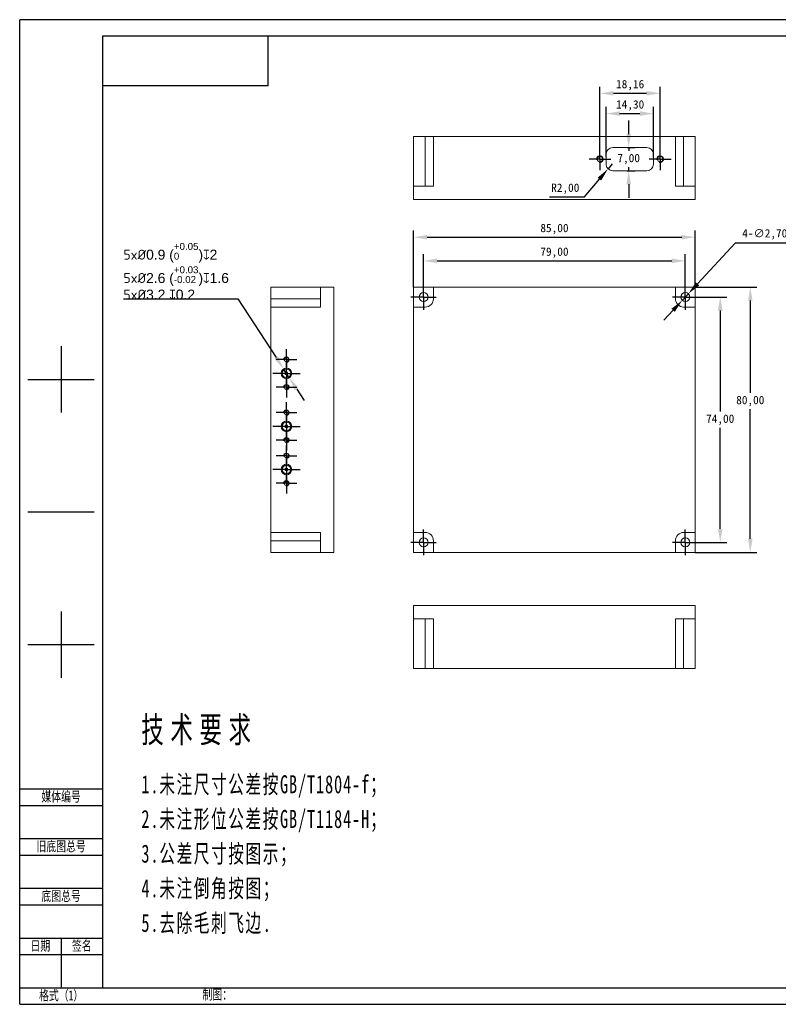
# Model space of a CAD drawing. Header units: millimetres. Extents: x 53 to 943, y 53 to 350.
# Tile 1 of 3: x 53 to 282, y 53 to 350. Entities that reach past the tile are written whole.
import ezdxf

# ---------------------------------------------------------------- set-up
doc = ezdxf.new("R2010")
doc.units = ezdxf.units.MM
doc.header["$PDSIZE"] = -1
for name, color, linetype in [('FORMAT', 7, 'Continuous'), ('图框周边', 6, 'Continuous'), ('尺寸', 4, 'Continuous')]:
    doc.layers.add(name, color=color, linetype=linetype)
doc.layers.add('图框线', color=7, linetype='Continuous', lineweight=30)
doc.layers.add('尺寸线层', color=3, linetype='Continuous', lineweight=18)
doc.styles.add('STYLE1', font='txt', dxfattribs={"width": 0.707})
doc.styles.add('TitleStyle', font='txt', dxfattribs={"width": 0.667})
doc.styles.add('标准', font='txt', dxfattribs={"width": 0.667})
doc.dimstyles.new('ISO-25', dxfattribs={"dimtxt": 2.5, "dimasz": 2.5, "dimexe": 1.25, "dimexo": 0.625, "dimtad": 1, "dimtxsty": 'Standard', "dimcen": 2.5, "dimadec": 0, "dimazin": 0, "dimtfac": 1, "dimtmove": 0, "dimatfit": 3, "dimfxl": 1, "dimarcsym": 0})

# ---------------------------------------------------------------- blocks, each defined once
blk = doc.blocks.new('SW_CENTERMARKSYMBOL_0')
at = {"layer": 'FORMAT', "color": 0}
for p, q in [((0, 2.5), (0, 3.85)), ((-2.5, 0), (-3.85, 0)), ((0, 0), (-2.5, 0)), ((0, 0), (0, 2.5)), ((0, 0), (0, -2.5)), ((0, 0), (2.5, 0)), ((2.5, 0), (3.85, 0)), ((0, -2.5), (0, -3.85))]:
    blk.add_line(p, q, dxfattribs=at)
blk = doc.blocks.new('SW_CENTERMARKSYMBOL_1')
at = {"layer": 'FORMAT', "color": 0}
for p, q in [((0, 2.5), (0, 3.85)), ((-2.5, 0), (-3.85, 0)), ((0, 0), (-2.5, 0)), ((0, 0), (0, 2.5)), ((0, 0), (0, -2.5)), ((0, 0), (2.5, 0)), ((2.5, 0), (3.85, 0)), ((0, -2.5), (0, -3.85))]:
    blk.add_line(p, q, dxfattribs=at)
blk = doc.blocks.new('SW_CENTERMARKSYMBOL_2')
at = {"layer": 'FORMAT', "color": 0}
for p, q in [((0, 2.5), (0, 3.85)), ((-2.5, 0), (-3.85, 0)), ((0, 0), (-2.5, 0)), ((0, 0), (0, 2.5)), ((0, 0), (0, -2.5)), ((0, 0), (2.5, 0)), ((2.5, 0), (3.85, 0)), ((0, -2.5), (0, -3.85))]:
    blk.add_line(p, q, dxfattribs=at)
blk = doc.blocks.new('SW_CENTERMARKSYMBOL_3')
at = {"layer": 'FORMAT', "color": 0}
for p, q in [((0, 2.5), (0, 3.85)), ((-2.5, 0), (-3.85, 0)), ((0, 0), (-2.5, 0)), ((0, 0), (0, 2.5)), ((0, 0), (0, -2.5)), ((0, 0), (2.5, 0)), ((2.5, 0), (3.85, 0)), ((0, -2.5), (0, -3.85))]:
    blk.add_line(p, q, dxfattribs=at)
blk = doc.blocks.new('SW_CENTERMARKSYMBOL_4')
at = {"layer": 'FORMAT', "color": 0}
for p, q in [((0, 2.5), (0, 4.1)), ((-2.5, 0), (-4.1, 0)), ((0, 0), (-2.5, 0)), ((0, 0), (0, 2.5)), ((0, 0), (0, -2.5)), ((0, 0), (2.5, 0)), ((2.5, 0), (4.1, 0)), ((0, -2.5), (0, -4.1))]:
    blk.add_line(p, q, dxfattribs=at)
blk = doc.blocks.new('SW_CENTERMARKSYMBOL_5')
at = {"layer": 'FORMAT', "color": 0}
for p, q in [((0, 2.5), (0, 4.1)), ((-2.5, 0), (-4.1, 0)), ((0, 0), (-2.5, 0)), ((0, 0), (0, 2.5)), ((0, 0), (0, -2.5)), ((0, 0), (2.5, 0)), ((2.5, 0), (4.1, 0)), ((0, -2.5), (0, -4.1))]:
    blk.add_line(p, q, dxfattribs=at)
blk = doc.blocks.new('SW_CENTERMARKSYMBOL_6')
at = {"layer": 'FORMAT', "color": 0}
for p, q in [((0, 2.5), (0, 4.1)), ((-2.5, 0), (-4.1, 0)), ((0, 0), (-2.5, 0)), ((0, 0), (0, 2.5)), ((0, 0), (0, -2.5)), ((0, 0), (2.5, 0)), ((2.5, 0), (4.1, 0)), ((0, -2.5), (0, -4.1))]:
    blk.add_line(p, q, dxfattribs=at)
blk = doc.blocks.new('SW_CENTERMARKSYMBOL_7')
at = {"layer": 'FORMAT', "color": 0}
for p, q in [((0, 2.5), (0, 3.125)), ((-2.5, 0), (-3.125, 0)), ((0, 0), (-2.5, 0)), ((0, 0), (0, 2.5)), ((0, 0), (0, -2.5)), ((0, 0), (2.5, 0)), ((2.5, 0), (3.125, 0)), ((0, -2.5), (0, -3.125))]:
    blk.add_line(p, q, dxfattribs=at)
blk = doc.blocks.new('SW_CENTERMARKSYMBOL_8')
at = {"layer": 'FORMAT', "color": 0}
for p, q in [((0, 2.5), (0, 3.125)), ((-2.5, 0), (-3.125, 0)), ((0, 0), (-2.5, 0)), ((0, 0), (0, 2.5)), ((0, 0), (0, -2.5)), ((0, 0), (2.5, 0)), ((2.5, 0), (3.125, 0)), ((0, -2.5), (0, -3.125))]:
    blk.add_line(p, q, dxfattribs=at)
blk = doc.blocks.new('SW_CENTERMARKSYMBOL_9')
at = {"layer": 'FORMAT', "color": 0}
for p, q in [((0, 2.5), (0, 3.125)), ((-2.5, 0), (-3.125, 0)), ((0, 0), (-2.5, 0)), ((0, 0), (0, 2.5)), ((0, 0), (0, -2.5)), ((0, 0), (2.5, 0)), ((2.5, 0), (3.125, 0)), ((0, -2.5), (0, -3.125))]:
    blk.add_line(p, q, dxfattribs=at)
blk = doc.blocks.new('SW_CENTERMARKSYMBOL_10')
at = {"layer": 'FORMAT', "color": 0}
for p, q in [((0, 2.5), (0, 3.125)), ((-2.5, 0), (-3.125, 0)), ((0, 0), (-2.5, 0)), ((0, 0), (0, 2.5)), ((0, 0), (0, -2.5)), ((0, 0), (2.5, 0)), ((2.5, 0), (3.125, 0)), ((0, -2.5), (0, -3.125))]:
    blk.add_line(p, q, dxfattribs=at)
blk = doc.blocks.new('SW_CENTERMARKSYMBOL_11')
at = {"layer": 'FORMAT', "color": 0}
for p, q in [((0, 2.5), (0, 3.125)), ((-2.5, 0), (-3.125, 0)), ((0, 0), (-2.5, 0)), ((0, 0), (0, 2.5)), ((0, 0), (0, -2.5)), ((0, 0), (2.5, 0)), ((2.5, 0), (3.125, 0)), ((0, -2.5), (0, -3.125))]:
    blk.add_line(p, q, dxfattribs=at)
blk = doc.blocks.new('SW_CENTERMARKSYMBOL_12')
at = {"layer": 'FORMAT', "color": 0}
for p, q in [((0, 2.5), (0, 3.125)), ((-2.5, 0), (-3.125, 0)), ((0, 0), (-2.5, 0)), ((0, 0), (0, 2.5)), ((0, 0), (0, -2.5)), ((0, 0), (2.5, 0)), ((2.5, 0), (3.125, 0)), ((0, -2.5), (0, -3.125))]:
    blk.add_line(p, q, dxfattribs=at)
blk = doc.blocks.new('SW_CENTERMARKSYMBOL_19')
at = {"layer": 'FORMAT', "color": 0}
for p, q in [((0, 2.5), (0, 3.3)), ((-2.5, 0), (-3.3, 0)), ((0, 0), (-2.5, 0)), ((0, 0), (0, 2.5)), ((0, 0), (0, -2.5)), ((0, 0), (2.5, 0)), ((2.5, 0), (3.3, 0)), ((0, -2.5), (0, -3.3))]:
    blk.add_line(p, q, dxfattribs=at)
blk = doc.blocks.new('SW_CENTERMARKSYMBOL_20')
at = {"layer": 'FORMAT', "color": 0}
for p, q in [((0, 2.5), (0, 3.3)), ((-2.5, 0), (-3.3, 0)), ((0, 0), (-2.5, 0)), ((0, 0), (0, 2.5)), ((0, 0), (0, -2.5)), ((0, 0), (2.5, 0)), ((2.5, 0), (3.3, 0)), ((0, -2.5), (0, -3.3))]:
    blk.add_line(p, q, dxfattribs=at)
blk = doc.blocks.new('*D150')
at = {"layer": 'Defpoints', "color": 0, "transparency": 16777216}
for p in [(257.18, 284.69), (172.18, 269.63), (257.18, 269.63)]:
    blk.add_point(p, dxfattribs=at)
at = {"layer": '尺寸', "color": 0, "lineweight": -2, "transparency": 16777216}
for p, q in [((172.18, 269.63), (172.18, 286.69)), ((257.18, 269.63), (257.18, 286.69)), ((176.26, 284.69), (253.1, 284.69))]:
    blk.add_line(p, q, dxfattribs=at)
at = {"layer": '尺寸', "color": 0, "transparency": 16777216}
for points in [[(176.26, 285.37), (176.26, 284.01), (172.18, 284.69)], [(253.1, 285.37), (253.1, 284.01), (257.18, 284.69)]]:
    blk.add_solid(points, dxfattribs=at)
at = {"layer": '尺寸', "color": 0, "transparency": 16777216, "insert": (214.68, 287.15), "char_height": 2.5, "attachment_point": 5}
blk.add_mtext('85,00', dxfattribs=at)
blk = doc.blocks.new('*D161')
at = {"layer": 'Defpoints', "color": 0, "transparency": 16777216}
for p in [(254.18, 277.55), (175.18, 266.63), (254.18, 266.63)]:
    blk.add_point(p, dxfattribs=at)
at = {"layer": '尺寸', "color": 0, "lineweight": -2, "transparency": 16777216}
for p, q in [((175.18, 266.63), (175.18, 279.55)), ((254.18, 266.63), (254.18, 279.55)), ((179.26, 277.55), (250.1, 277.55))]:
    blk.add_line(p, q, dxfattribs=at)
at = {"layer": '尺寸', "color": 0, "transparency": 16777216}
for points in [[(179.26, 278.23), (179.26, 276.87), (175.18, 277.55)], [(250.1, 278.23), (250.1, 276.87), (254.18, 277.55)]]:
    blk.add_solid(points, dxfattribs=at)
at = {"layer": '尺寸', "color": 0, "transparency": 16777216, "insert": (214.68, 280.01), "char_height": 2.5, "attachment_point": 5}
blk.add_mtext('79,00', dxfattribs=at)
blk = doc.blocks.new('*D153')
at = {"layer": 'Defpoints', "color": 0, "transparency": 16777216}
for p in [(244.58, 321.97), (230.28, 308.81), (244.58, 308.81)]:
    blk.add_point(p, dxfattribs=at)
at = {"layer": '尺寸', "color": 0, "lineweight": -2, "transparency": 16777216}
for p, q in [((230.28, 308.81), (230.28, 323.97)), ((244.58, 308.81), (244.58, 323.97)), ((234.36, 321.97), (240.5, 321.97))]:
    blk.add_line(p, q, dxfattribs=at)
at = {"layer": '尺寸', "color": 0, "transparency": 16777216}
for points in [[(234.36, 322.65), (234.36, 321.29), (230.28, 321.97)], [(240.5, 322.65), (240.5, 321.29), (244.58, 321.97)]]:
    blk.add_solid(points, dxfattribs=at)
at = {"layer": '尺寸', "color": 0, "transparency": 16777216, "insert": (237.52, 324.43), "char_height": 2.5, "attachment_point": 5}
blk.add_mtext('14,30', dxfattribs=at)
blk = doc.blocks.new('*D154')
at = {"layer": 'Defpoints', "color": 0, "transparency": 16777216}
for p in [(246.58, 328.09), (228.42, 308.81), (246.58, 308.81)]:
    blk.add_point(p, dxfattribs=at)
at = {"layer": '尺寸', "color": 0, "lineweight": -2, "transparency": 16777216}
for p, q in [((228.42, 308.81), (228.42, 330.09)), ((246.58, 308.81), (246.58, 330.09)), ((232.5, 328.09), (242.5, 328.09))]:
    blk.add_line(p, q, dxfattribs=at)
at = {"layer": '尺寸', "color": 0, "transparency": 16777216}
for points in [[(232.5, 328.77), (232.5, 327.41), (228.42, 328.09)], [(242.5, 328.77), (242.5, 327.41), (246.58, 328.09)]]:
    blk.add_solid(points, dxfattribs=at)
at = {"layer": '尺寸', "color": 0, "transparency": 16777216, "insert": (237.52, 330.55), "char_height": 2.5, "attachment_point": 5}
blk.add_mtext('18,16', dxfattribs=at)
blk = doc.blocks.new('*D155')
at = {"layer": 'Defpoints', "color": 0, "transparency": 16777216}
for p in [(236.66, 311.74), (236.66, 304.74), (237.09, 304.74)]:
    blk.add_point(p, dxfattribs=at)
at = {"layer": '尺寸', "color": 0, "lineweight": -2, "transparency": 16777216}
for p, q in [((237.09, 315.82), (237.09, 319.9)), ((236.66, 311.74), (239.09, 311.74)), ((237.09, 311.74), (237.09, 310.7)), ((236.66, 304.74), (239.09, 304.74)), ((237.09, 304.74), (237.09, 305.78)), ((237.09, 300.66), (237.09, 296.58))]:
    blk.add_line(p, q, dxfattribs=at)
at = {"layer": '尺寸', "color": 0, "transparency": 16777216}
for points in [[(236.41, 315.82), (237.77, 315.82), (237.09, 311.74)], [(236.41, 300.66), (237.77, 300.66), (237.09, 304.74)]]:
    blk.add_solid(points, dxfattribs=at)
at = {"layer": '尺寸', "color": 0, "transparency": 16777216, "insert": (237.09, 308.24), "char_height": 2.5, "attachment_point": 5}
blk.add_mtext('7,00', dxfattribs=at)
blk = doc.blocks.new('*D156')
at = {"layer": 'Defpoints', "color": 0, "transparency": 16777216}
for p in [(232.15, 306.85), (230.86, 305.32)]:
    blk.add_point(p, dxfattribs=at)
at = {"layer": '尺寸', "color": 0, "lineweight": -2, "transparency": 16777216}
for p, q in [((232.15, 306.85), (230.86, 305.32)), ((223.74, 296.84), (228.24, 302.2)), ((213.16, 296.84), (223.74, 296.84))]:
    blk.add_line(p, q, dxfattribs=at)
at = {"layer": '尺寸', "color": 0, "transparency": 16777216}
blk.add_solid([(227.72, 302.64), (228.76, 301.76), (230.86, 305.32)], dxfattribs=at)
at = {"layer": '尺寸', "color": 0, "transparency": 16777216, "insert": (217.95, 299.3), "char_height": 2.5, "attachment_point": 5}
blk.add_mtext('R2,00', dxfattribs=at)
blk = doc.blocks.new('*D157')
at = {"layer": 'Defpoints', "color": 0, "transparency": 16777216}
for p in [(254.18, 266.63), (254.18, 192.63), (264.71, 192.63)]:
    blk.add_point(p, dxfattribs=at)
at = {"layer": '尺寸', "color": 0, "lineweight": -2, "transparency": 16777216}
for p, q in [((254.18, 266.63), (266.71, 266.63)), ((264.71, 262.55), (264.71, 232.08)), ((264.71, 196.71), (264.71, 227.17)), ((254.18, 192.63), (266.71, 192.63))]:
    blk.add_line(p, q, dxfattribs=at)
at = {"layer": '尺寸', "color": 0, "transparency": 16777216}
for points in [[(264.03, 262.55), (265.39, 262.55), (264.71, 266.63)], [(264.03, 196.71), (265.39, 196.71), (264.71, 192.63)]]:
    blk.add_solid(points, dxfattribs=at)
at = {"layer": '尺寸', "color": 0, "transparency": 16777216, "insert": (264.71, 229.63), "char_height": 2.5, "attachment_point": 5}
blk.add_mtext('74,00', dxfattribs=at)
blk = doc.blocks.new('*D158')
at = {"layer": 'Defpoints', "color": 0, "transparency": 16777216}
for p in [(257.18, 269.63), (273.79, 269.63), (257.18, 189.63)]:
    blk.add_point(p, dxfattribs=at)
at = {"layer": '尺寸', "color": 0, "lineweight": -2, "transparency": 16777216}
for p, q in [((257.18, 269.63), (275.79, 269.63)), ((273.79, 265.55), (273.79, 237.71)), ((273.79, 193.71), (273.79, 232.79)), ((257.18, 189.63), (275.79, 189.63))]:
    blk.add_line(p, q, dxfattribs=at)
at = {"layer": '尺寸', "color": 0, "transparency": 16777216}
for points in [[(273.11, 265.55), (274.47, 265.55), (273.79, 269.63)], [(273.11, 193.71), (274.47, 193.71), (273.79, 189.63)]]:
    blk.add_solid(points, dxfattribs=at)
at = {"layer": '尺寸', "color": 0, "transparency": 16777216, "insert": (273.79, 235.25), "char_height": 2.5, "attachment_point": 5}
blk.add_mtext('80,00', dxfattribs=at)
blk = doc.blocks.new('*D160')
at = {"layer": 'Defpoints', "color": 0, "transparency": 16777216}
for p in [(255.09, 267.62), (253.26, 265.64)]:
    blk.add_point(p, dxfattribs=at)
at = {"layer": '尺寸', "color": 0, "lineweight": -2, "transparency": 16777216}
for p, q in [((269.22, 282.9), (257.86, 270.61)), ((289.49, 282.9), (269.22, 282.9)), ((253.26, 265.64), (255.09, 267.62)), ((250.49, 262.64), (247.72, 259.64))]:
    blk.add_line(p, q, dxfattribs=at)
at = {"layer": '尺寸', "color": 0, "transparency": 16777216}
for points in [[(257.36, 271.08), (258.36, 270.15), (255.09, 267.62)], [(249.99, 263.1), (250.99, 262.18), (253.26, 265.64)]]:
    blk.add_solid(points, dxfattribs=at)
at = {"layer": '尺寸', "color": 0, "transparency": 16777216, "insert": (279.86, 285.55), "char_height": 2.5, "attachment_point": 5}
blk.add_mtext('4-∅2,70{\\fSimSun|b0|i0|c134|p2;通}', dxfattribs=at)
blk = doc.blocks.new('*D171')
at = {"layer": 'Defpoints', "color": 0, "transparency": 16777216}
for p in [(132.91, 244.97), (134.66, 242.29)]:
    blk.add_point(p, dxfattribs=at)
at = {"layer": '尺寸', "color": 0, "lineweight": -2, "transparency": 16777216}
for p, q in [((84.61, 266.05), (119.17, 266.05)), ((119.17, 266.05), (130.68, 248.38)), ((134.66, 242.29), (132.91, 244.97)), ((136.89, 238.87), (139.12, 235.45))]:
    blk.add_line(p, q, dxfattribs=at)
at = {"layer": '尺寸', "color": 0, "transparency": 16777216}
for points in [[(131.25, 248.76), (130.11, 248.01), (132.91, 244.97)], [(137.46, 239.24), (136.32, 238.5), (134.66, 242.29)]]:
    blk.add_solid(points, dxfattribs=at)
at = {"layer": '尺寸', "color": 0, "transparency": 16777216, "insert": (84.61, 282.96), "char_height": 3.5, "attachment_point": 1}
blk.add_mtext('{\\fISOCPEUR|b0|i0|c0|p34;\\H0.85714x;5x%%C\\fArial|b0|i0|c0|p34;0.9 (\\H0.7x;\\S+0.05^ 0;\\H1.42857x;)\\fGDT|b0|i0|c134|p2;x\\fArial|b0|i0|c0|p34;2\\fISOCPEUR|b0|i0|c0|p34;\\P5x%%C\\fArial|b0|i0|c0|p34;2.6 (\\H0.7x;\\S+0.03^ -0.02;\\H1.42857x;)\\fGDT|b0|i0|c134|p2;x\\fArial|b0|i0|c0|p34;1.6\\P\\fISOCPEUR|b0|i0|c0|p34;5x%%C\\fArial|b0|i0|c0|p34;3.2 \\fGDT|b0|i0|c134|p2;x\\fArial|b0|i0|c0|p34;0.2}', dxfattribs=at)

msp = doc.modelspace()

# ---------------------------------------------------------------- linework, layer by layer
msp.add_line((128.28, 330.3), (128.28, 345.3))
at = {"color": 7, "linetype": 'Continuous', "lineweight": 15}
for p, q in [((175.677, 315.037), (172.177, 315.037)), ((172.177, 300.037), (172.177, 315.037)), ((175.677, 300.037), (175.677, 315.037)), ((178.177, 315.037), (175.677, 315.037)), ((178.177, 315.037), (178.177, 300.037)), ((178.177, 315.037), (251.177, 315.037)), ((178.177, 300.037), (178.177, 315.037)), ((178.177, 315.037), (178.177, 315.037)), ((251.177, 300.037), (251.177, 315.037)), ((253.677, 315.037), (251.177, 315.037)), ((253.677, 300.037), (253.677, 315.037)), ((257.177, 315.037), (253.677, 315.037)), ((257.177, 315.037), (257.177, 300.037)), ((230.277, 309.737), (230.277, 306.737)), ((242.577, 311.737), (232.277, 311.737)), ((244.577, 306.737), (244.577, 309.737)), ((232.277, 304.737), (242.577, 304.737)), ((172.177, 300.037), (172.177, 296.037)), ((178.177, 300.037), (172.177, 300.037)), ((178.177, 300.037), (178.177, 300.037)), ((257.177, 300.037), (251.177, 300.037)), ((257.177, 300.037), (257.177, 296.037)), ((172.177, 296.037), (257.177, 296.037)), ((129.085, 269.627), (129.085, 266.127)), ((129.085, 269.627), (144.085, 269.627)), ((144.085, 269.627), (144.085, 263.627)), ((144.085, 269.627), (148.085, 269.627)), ((148.085, 189.627), (148.085, 269.627)), ((178.177, 269.627), (172.177, 269.627)), ((172.177, 269.627), (172.177, 263.627)), ((178.177, 266.127), (178.177, 269.627)), ((251.177, 269.627), (178.177, 269.627)), ((251.177, 269.627), (251.177, 266.127)), ((251.177, 269.627), (257.177, 269.627)), ((257.177, 269.627), (257.177, 263.627)), ((144.085, 266.127), (129.085, 266.127)), ((129.085, 266.127), (129.085, 263.627)), ((144.085, 263.627), (129.085, 263.627)), ((129.085, 195.627), (129.085, 263.627)), ((172.177, 263.627), (175.677, 263.627)), ((172.177, 263.627), (172.177, 195.627)), ((253.677, 263.627), (257.177, 263.627)), ((257.177, 195.627), (257.177, 263.627)), ((129.085, 195.627), (144.085, 195.627)), ((129.085, 195.627), (129.085, 193.127)), ((144.085, 193.127), (129.085, 193.127)), ((129.085, 193.127), (129.085, 189.627)), ((144.085, 195.627), (144.085, 189.627)), ((175.677, 195.627), (172.177, 195.627)), ((172.177, 189.627), (172.177, 195.627)), ((178.177, 189.627), (178.177, 193.127)), ((251.177, 193.127), (251.177, 189.627)), ((257.177, 195.627), (253.677, 195.627)), ((257.177, 195.627), (257.177, 189.627)), ((144.085, 189.627), (129.085, 189.627)), ((144.085, 189.627), (148.085, 189.627)), ((178.177, 189.627), (172.177, 189.627)), ((178.177, 189.627), (251.177, 189.627)), ((257.177, 189.627), (251.177, 189.627)), ((172.177, 169.616), (172.177, 173.616)), ((257.177, 173.616), (172.177, 173.616)), ((257.177, 169.616), (257.177, 173.616)), ((178.177, 169.616), (172.177, 169.616)), ((172.177, 154.616), (172.177, 169.616)), ((175.677, 169.616), (175.677, 154.616)), ((178.177, 169.616), (178.177, 154.616)), ((251.177, 169.616), (257.177, 169.616)), ((251.177, 154.616), (251.177, 169.616)), ((253.677, 169.616), (253.677, 154.616)), ((257.177, 169.616), (257.177, 154.616)), ((172.177, 154.616), (175.677, 154.616)), ((175.677, 154.616), (178.177, 154.616)), ((251.177, 154.616), (178.177, 154.616)), ((251.177, 154.616), (253.677, 154.616)), ((253.677, 154.616), (257.177, 154.616))]:
    msp.add_line(p, q, dxfattribs=at)
for centre, radius in [((228.417, 308.237), 0.8), ((246.577, 308.237), 0.8), ((175.177, 266.627), 1.35), ((254.177, 266.627), 1.35), ((133.785, 247.777), 0.625), ((133.785, 243.627), 1.6), ((133.785, 243.627), 1.3), ((133.785, 243.627), 0.45), ((133.785, 239.477), 0.625), ((133.785, 231.777), 0.625), ((133.785, 227.627), 1.6), ((133.785, 227.627), 1.3), ((133.785, 227.627), 0.45), ((133.785, 223.477), 0.625), ((133.785, 218.777), 0.625), ((133.785, 214.627), 1.6), ((133.785, 214.627), 1.3), ((133.785, 214.627), 0.45), ((133.785, 210.477), 0.625), ((175.177, 192.627), 1.35), ((254.177, 192.627), 1.35)]:
    msp.add_circle(centre, radius, dxfattribs=at)
at = {"color": 3, "linetype": 'Continuous', "lineweight": 0}
for centre, radius in [((228.417, 308.237), 1), ((246.577, 308.237), 1), ((133.785, 247.777), 0.8), ((133.785, 239.477), 0.8), ((133.785, 231.777), 0.8), ((133.785, 223.477), 0.8), ((133.785, 218.777), 0.8), ((133.785, 210.477), 0.8)]:
    msp.add_arc(centre, radius, 255, 195, dxfattribs=at)
at = {"color": 7, "linetype": 'Continuous', "lineweight": 15}
for centre, radius, start, end in [((232.277, 309.737), 2, 90, 180), ((242.577, 309.737), 2, 0, 90), ((232.277, 306.737), 2, 180, 270), ((242.577, 306.737), 2, 270, 0), ((175.677, 266.127), 2.5, 270, 0), ((253.677, 266.127), 2.5, 180, 270), ((175.677, 193.127), 2.5, 0.00001, 89.99999), ((253.677, 193.127), 2.5, 90, 180)]:
    msp.add_arc(centre, radius, start, end, dxfattribs=at)
at = {"layer": '图框周边', "color": 3}
for p, q in [((53.28, 53.3), (53.28, 350.3)), ((473.28, 350.3), (53.28, 350.3)), ((65.78, 251.8), (65.78, 231.8)), ((55.78, 241.8), (75.78, 241.8)), ((55.78, 201.8), (75.78, 201.8)), ((65.78, 171.8), (65.78, 151.8)), ((55.78, 161.8), (75.78, 161.8)), ((53.28, 118.3), (78.28, 118.3)), ((53.28, 113.3), (78.28, 113.3)), ((53.28, 103.3), (78.28, 103.3)), ((53.28, 98.3), (78.28, 98.3)), ((53.28, 88.3), (78.28, 88.3)), ((53.28, 83.3), (78.28, 83.3)), ((53.28, 73.3), (78.28, 73.3)), ((65.78, 73.3), (65.78, 58.3)), ((53.28, 68.3), (78.28, 68.3)), ((53.28, 53.3), (473.28, 53.3))]:
    msp.add_line(p, q, dxfattribs=at)
at = {"layer": '图框线'}
for p, q in [((468.28, 345.3), (78.28, 345.3)), ((78.28, 345.3), (78.28, 58.3)), ((128.28, 330.3), (78.28, 330.3)), ((53.28, 58.3), (468.28, 58.3))]:
    msp.add_line(p, q, dxfattribs=at)

# ---------------------------------------------------------------- block references
at = {"layer": 'FORMAT'}
for name, p in [('SW_CENTERMARKSYMBOL_20', (228.417, 308.237)), ('SW_CENTERMARKSYMBOL_19', (246.577, 308.237)), ('SW_CENTERMARKSYMBOL_0', (175.177, 266.627)), ('SW_CENTERMARKSYMBOL_1', (254.177, 266.627)), ('SW_CENTERMARKSYMBOL_7', (133.785, 247.777)), ('SW_CENTERMARKSYMBOL_4', (133.785, 243.627)), ('SW_CENTERMARKSYMBOL_8', (133.785, 239.477)), ('SW_CENTERMARKSYMBOL_12', (133.785, 231.777)), ('SW_CENTERMARKSYMBOL_5', (133.785, 227.627)), ('SW_CENTERMARKSYMBOL_11', (133.785, 223.477)), ('SW_CENTERMARKSYMBOL_10', (133.785, 218.777)), ('SW_CENTERMARKSYMBOL_6', (133.785, 214.627)), ('SW_CENTERMARKSYMBOL_9', (133.785, 210.477)), ('SW_CENTERMARKSYMBOL_3', (175.177, 192.627)), ('SW_CENTERMARKSYMBOL_2', (254.177, 192.627))]:
    msp.add_blockref(name, p, dxfattribs=at)

# ---------------------------------------------------------------- texts
at = {"layer": '图框线', "char_height": 3, "style": 'STYLE1'}
for s, insert, width, attachment_point in [('媒体编号', (65.78, 115.8), 25, 5), ('旧底图总号', (65.78, 100.8), 25, 5), ('底图总号', (65.78, 85.8), 25, 5), ('日期', (59.53, 70.8), 12.5, 5), ('签名', (72.03, 70.8), 12.5, 5), ('格式（1）', (65.78, 55.8), 25, 5), ('制图：', (108.46, 57.734), 12.5734, 1)]:
    msp.add_mtext(s, dxfattribs=dict(at, insert=insert, width=width, attachment_point=attachment_point))
at = {"layer": '尺寸线层', "color": 0, "linetype": 'ByBlock', "lineweight": -2, "ltscale": 0.2, "attachment_point": 1, "line_spacing_factor": 1.15057}
for s, insert, char_height, width, style in [('\\T1.3;技术要求', (90, 140.067), 7.7859, 398.00545, 'TitleStyle'), ('{\\T1.1;1.未注尺寸公差按GB/T1804-f；\\P2.未注形位公差按GB/T1184-H；\\P3.公差尺寸按图示；\\P4.未注倒角按图；\\P5.去除毛刺飞边.}', (90, 122.393), 5.45012, 199.00272, '标准')]:
    msp.add_mtext(s, dxfattribs=dict(at, insert=insert, char_height=char_height, width=width, style=style))

# ---------------------------------------------------------------- dimensions: what is measured, and where the dimension line sits
at = {"layer": '尺寸', "color": 4}
for base, p1, p2, picture, middle in [((246.577, 328.094), (228.417, 308.811), (246.577, 308.811), '*D154', (237.517, 328.094)), ((244.577, 321.968), (230.277, 308.811), (244.577, 308.811), '*D153', (237.517, 321.968))]:
    dim = msp.add_linear_dim(base=base, p1=p1, p2=p2, dimstyle='ISO-25', override={"dimasz": 4.08, "dimexe": 2, "dimexo": 0, "dimgap": 1, "dimtih": 1, "dimtoh": 1, "dimzin": 0, "dimadec": 2, "dimtzin": 0}, dxfattribs=at)
    dim.commit()
    dim.dimension.update_dxf_attribs({"geometry": picture, "text_midpoint": middle, "dimtype": 160})
for base, p1, p2, picture, middle in [((237.093, 304.737), (236.657, 311.737), (236.657, 304.737), '*D155', (237.093, 308.237)), ((264.714, 192.627), (254.177, 266.627), (254.177, 192.627), '*D157', (264.714, 229.627))]:
    dim = msp.add_linear_dim(base=base, p1=p1, p2=p2, angle=90, dimstyle='ISO-25', override={"dimasz": 4.08, "dimexe": 2, "dimexo": 0, "dimgap": 1, "dimtih": 1, "dimtoh": 1, "dimzin": 0, "dimadec": 2, "dimtzin": 0}, dxfattribs=at)
    dim.commit()
    dim.dimension.update_dxf_attribs({"geometry": picture, "text_midpoint": middle})
dim = msp.add_radius_dim(center=(232.149, 306.854), mpoint=(230.863, 305.323), dimstyle='ISO-25', override={"dimasz": 4.08, "dimexe": 2, "dimexo": 0, "dimgap": 1, "dimtih": 1, "dimtoh": 1, "dimzin": 0, "dimadec": 2, "dimtzin": 0}, dxfattribs=at)
dim.commit()
dim.dimension.update_dxf_attribs({"geometry": '*D156', "text_midpoint": (217.948, 299.298)})
for base, p1, p2, picture, middle in [((257.177, 284.695), (172.177, 269.627), (257.177, 269.627), '*D150', (214.677, 287.153)), ((254.177, 277.549), (175.177, 266.627), (254.177, 266.627), '*D161', (214.677, 280.007))]:
    dim = msp.add_linear_dim(base=base, p1=p1, p2=p2, dimstyle='ISO-25', override={"dimasz": 4.08, "dimexe": 2, "dimexo": 0, "dimgap": 1, "dimtih": 1, "dimtoh": 1, "dimzin": 0, "dimadec": 2, "dimtzin": 0}, dxfattribs=at)
    dim.commit()
    dim.dimension.update_dxf_attribs({"geometry": picture, "text_midpoint": middle})
for p1, p2, text, override, picture, middle in [((253.26, 265.635), (255.093, 267.618), '4-<>{\\fSimSun|b0|i0|c134|p2;通}', {"dimasz": 4.08, "dimexe": 2, "dimexo": 0, "dimgap": 1, "dimtih": 1, "dimtoh": 1, "dimzin": 0, "dimadec": 2, "dimtzin": 0}, '*D160', (279.858, 282.903)), ((134.659, 242.286), (132.912, 244.967), '{\\fISOCPEUR|b0|i0|c0|p34;\\H0.85714x;5x%%C\\fArial|b0|i0|c0|p34;0.9 (\\H0.7x;\\S+0.05^ 0;\\H1.42857x;)\\fGDT|b0|i0|c134|p2;x\\fArial|b0|i0|c0|p34;2\\fISOCPEUR|b0|i0|c0|p34;\\P5x%%C\\fArial|b0|i0|c0|p34;2.6 (\\H0.7x;\\S+0.03^ -0.02;\\H1.42857x;)\\fGDT|b0|i0|c134|p2;x\\fArial|b0|i0|c0|p34;1.6\\P\\fISOCPEUR|b0|i0|c0|p34;5x%%C\\fArial|b0|i0|c0|p34;3.2 \\fGDT|b0|i0|c134|p2;x\\fArial|b0|i0|c0|p34;0.2}', {"dimtxt": 3.5, "dimasz": 4.08, "dimexe": 2, "dimexo": 0, "dimgap": 1.524, "dimtih": 1, "dimtoh": 1, "dimzin": 0, "dimadec": 2, "dimtzin": 0}, '*D171', (101.054, 266.047))]:
    dim = msp.add_diameter_dim_2p(p1=p1, p2=p2, text=text, dimstyle='ISO-25', override=override, dxfattribs=at)
    dim.commit()
    dim.dimension.update_dxf_attribs({"geometry": picture, "text_midpoint": middle, "dimtype": 163})
dim = msp.add_linear_dim(base=(273.789, 269.627), p1=(257.177, 189.627), p2=(257.177, 269.627), angle=90, dimstyle='ISO-25', override={"dimasz": 4.08, "dimexe": 2, "dimexo": 0, "dimgap": 1, "dimtih": 1, "dimtoh": 1, "dimzin": 0, "dimadec": 2, "dimtzin": 0}, dxfattribs=at)
dim.commit()
dim.dimension.update_dxf_attribs({"geometry": '*D158', "text_midpoint": (273.789, 235.25), "dimtype": 160})

doc.saveas('drawing.dxf')
